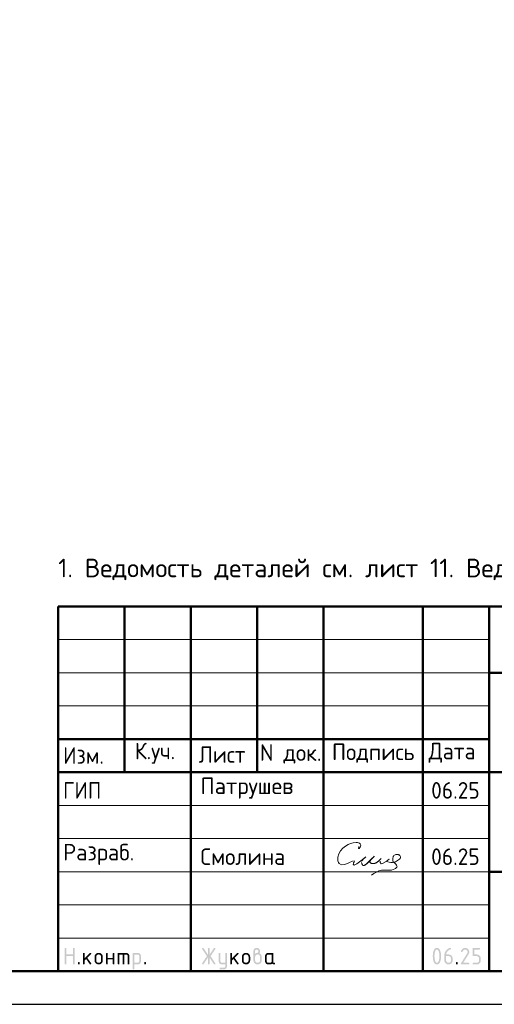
# Model space of a CAD drawing. Header units: millimetres. Extents: x 0 to 50400, y 0 to 35640.
# Tile 2 of 4: x 26904 to 35493, y 0 to 17820. Entities that reach past the tile are written whole.
import ezdxf

# ---------------------------------------------------------------- set-up
doc = ezdxf.new("R2010")
doc.units = ezdxf.units.MM
doc.layers.add('Standard', color=7, linetype='Continuous', lineweight=25)
doc.styles.add('ISOCPEUR', font='txt')

msp = doc.modelspace()

# ---------------------------------------------------------------- hatches: boundary and pattern name
at = {"layer": 'Standard', "linetype": 'Continuous', "lineweight": 25, "transparency": 33554687}
for points in [[(27719, 737), (27719, 1007), (27719, 1008), (27719, 1010), (27719, 1012), (27720, 1013), (27720, 1015), (27721, 1016), (27722, 1017), (27723, 1018), (27724, 1019), (27725, 1019), (27726, 1020), (27727, 1021), (27729, 1021), (27730, 1021), (27732, 1022), (27734, 1022), (27736, 1022), (27737, 1021), (27739, 1021), (27741, 1021), (27742, 1020), (27743, 1019), (27744, 1019), (27745, 1018), (27746, 1017), (27747, 1016), (27748, 1015), (27748, 1013), (27748, 1012), (27749, 1010), (27749, 1008), (27749, 1007), (27749, 902), (27869, 902), (27869, 1007), (27869, 1008), (27869, 1010), (27869, 1012), (27870, 1013), (27870, 1015), (27871, 1016), (27871, 1017), (27872, 1018), (27873, 1019), (27874, 1019), (27876, 1020), (27877, 1021), (27878, 1021), (27880, 1021), (27882, 1022), (27884, 1022), (27886, 1022), (27887, 1021), (27889, 1021), (27890, 1021), (27892, 1020), (27893, 1019), (27894, 1019), (27895, 1018), (27896, 1017), (27897, 1016), (27897, 1015), (27898, 1013), (27898, 1012), (27898, 1010), (27899, 1008), (27899, 1007), (27899, 737), (27899, 735), (27898, 733), (27898, 731), (27898, 730), (27897, 729), (27897, 727), (27896, 726), (27895, 725), (27894, 724), (27893, 724), (27892, 723), (27890, 722), (27889, 722), (27887, 722), (27886, 722), (27884, 722), (27882, 722), (27880, 722), (27878, 722), (27877, 722), (27876, 723), (27874, 724), (27873, 724), (27872, 725), (27871, 726), (27871, 727), (27870, 729), (27870, 730), (27869, 731), (27869, 733), (27869, 735), (27869, 737), (27869, 872), (27749, 872), (27749, 737), (27749, 735), (27749, 733), (27748, 731), (27748, 730), (27748, 729), (27747, 727), (27746, 726), (27745, 725), (27744, 724), (27743, 724), (27742, 723), (27741, 722), (27739, 722), (27737, 722), (27736, 722), (27734, 722), (27732, 722), (27730, 722), (27729, 722), (27727, 722), (27726, 723), (27725, 724), (27724, 724), (27723, 725), (27722, 726), (27721, 727), (27720, 729), (27720, 730), (27719, 731), (27719, 733), (27719, 735)], [(28079, 833), (28173, 927), (28174, 928), (28175, 929), (28177, 930), (28178, 930), (28179, 931), (28181, 931), (28182, 931), (28184, 931), (28186, 931), (28187, 931), (28189, 931), (28190, 930), (28192, 930), (28193, 929), (28194, 929), (28195, 928), (28196, 927), (28197, 926), (28197, 924), (28198, 923), (28198, 922), (28198, 920), (28199, 918), (28199, 916), (28199, 915), (28198, 914), (28198, 912), (28198, 911), (28197, 910), (28196, 908), (28195, 907), (28194, 906), (28128, 840), (28196, 745), (28197, 743), (28198, 741), (28199, 739), (28199, 736), (28199, 734), (28198, 733), (28198, 731), (28198, 730), (28197, 728), (28197, 727), (28196, 726), (28195, 725), (28194, 724), (28193, 724), (28192, 723), (28190, 722), (28189, 722), (28187, 722), (28186, 722), (28184, 722), (28182, 722), (28180, 722), (28178, 722), (28177, 723), (28175, 724), (28174, 725), (28172, 726), (28171, 728), (28107, 819), (28079, 791), (28079, 737), (28079, 735), (28078, 733), (28078, 731), (28078, 730), (28077, 729), (28077, 727), (28076, 726), (28075, 725), (28074, 724), (28073, 724), (28072, 723), (28070, 722), (28069, 722), (28067, 722), (28066, 722), (28064, 722), (28062, 722), (28060, 722), (28059, 722), (28057, 722), (28056, 723), (28055, 724), (28053, 724), (28052, 725), (28051, 726), (28051, 727), (28050, 729), (28050, 730), (28049, 731), (28049, 733), (28049, 735), (28049, 737), (28049, 916), (28049, 918), (28049, 920), (28049, 922), (28050, 923), (28050, 924), (28051, 926), (28051, 927), (28052, 928), (28053, 929), (28055, 929), (28056, 930), (28057, 930), (28059, 931), (28060, 931), (28062, 931), (28064, 931), (28066, 931), (28067, 931), (28069, 931), (28070, 930), (28072, 930), (28073, 929), (28074, 929), (28075, 928), (28076, 927), (28077, 926), (28077, 924), (28078, 923), (28078, 922), (28078, 920), (28079, 918), (28079, 916)], [(28498, 811), (28498, 737), (28498, 735), (28498, 733), (28498, 731), (28497, 730), (28497, 729), (28496, 727), (28496, 726), (28495, 725), (28494, 724), (28493, 724), (28491, 723), (28490, 722), (28489, 722), (28487, 722), (28485, 722), (28483, 722), (28481, 722), (28480, 722), (28478, 722), (28477, 722), (28475, 723), (28474, 724), (28473, 724), (28472, 725), (28471, 726), (28470, 727), (28470, 729), (28469, 730), (28469, 731), (28469, 733), (28468, 735), (28468, 737), (28468, 916), (28468, 918), (28469, 920), (28469, 922), (28469, 923), (28470, 924), (28470, 926), (28471, 927), (28472, 928), (28473, 929), (28474, 929), (28475, 930), (28477, 930), (28478, 931), (28480, 931), (28481, 931), (28483, 931), (28485, 931), (28487, 931), (28489, 931), (28490, 930), (28491, 930), (28493, 929), (28494, 929), (28495, 928), (28496, 927), (28496, 926), (28497, 924), (28497, 923), (28498, 922), (28498, 920), (28498, 918), (28498, 916), (28498, 841), (28588, 841), (28588, 916), (28588, 918), (28588, 920), (28588, 922), (28589, 923), (28589, 924), (28590, 926), (28591, 927), (28592, 928), (28593, 929), (28594, 929), (28595, 930), (28596, 930), (28598, 931), (28600, 931), (28601, 931), (28603, 931), (28605, 931), (28607, 931), (28608, 931), (28610, 930), (28611, 930), (28612, 929), (28613, 929), (28614, 928), (28615, 927), (28616, 926), (28617, 924), (28617, 923), (28618, 922), (28618, 920), (28618, 918), (28618, 916), (28618, 737), (28618, 735), (28618, 733), (28618, 731), (28617, 730), (28617, 729), (28616, 727), (28615, 726), (28614, 725), (28613, 724), (28612, 724), (28611, 723), (28610, 722), (28608, 722), (28607, 722), (28605, 722), (28603, 722), (28601, 722), (28600, 722), (28598, 722), (28596, 722), (28595, 723), (28594, 724), (28593, 724), (28592, 725), (28591, 726), (28590, 727), (28589, 729), (28589, 730), (28588, 731), (28588, 733), (28588, 735), (28588, 737), (28588, 811)], [(28693, 931), (28828, 931), (28831, 931), (28834, 931), (28837, 931), (28840, 930), (28843, 930), (28846, 929), (28849, 928), (28851, 927), (28854, 926), (28856, 925), (28859, 923), (28861, 922), (28864, 920), (28866, 918), (28868, 916), (28871, 914), (28873, 912), (28875, 909), (28877, 907), (28878, 905), (28880, 902), (28881, 900), (28883, 897), (28884, 895), (28885, 892), (28886, 889), (28886, 886), (28887, 883), (28887, 881), (28888, 878), (28888, 875), (28888, 871), (28888, 737), (28888, 735), (28888, 733), (28888, 731), (28887, 730), (28887, 729), (28886, 727), (28885, 726), (28884, 725), (28883, 724), (28882, 724), (28881, 723), (28880, 722), (28878, 722), (28877, 722), (28875, 722), (28873, 722), (28871, 722), (28869, 722), (28868, 722), (28866, 722), (28865, 723), (28864, 724), (28863, 724), (28862, 725), (28861, 726), (28860, 727), (28859, 729), (28859, 730), (28858, 731), (28858, 733), (28858, 735), (28858, 737), (28858, 871), (28858, 875), (28857, 877), (28857, 880), (28856, 883), (28855, 886), (28853, 888), (28851, 891), (28849, 893), (28847, 895), (28845, 896), (28842, 898), (28840, 899), (28837, 900), (28834, 901), (28831, 901), (28828, 901), (28798, 901), (28798, 737), (28798, 735), (28798, 733), (28798, 731), (28797, 730), (28797, 729), (28796, 727), (28795, 726), (28794, 725), (28793, 724), (28792, 724), (28791, 723), (28790, 722), (28788, 722), (28787, 722), (28785, 722), (28783, 722), (28781, 722), (28780, 722), (28778, 722), (28777, 722), (28775, 723), (28774, 724), (28773, 724), (28772, 725), (28771, 726), (28770, 727), (28769, 729), (28769, 730), (28769, 731), (28768, 733), (28768, 735), (28768, 737), (28768, 901), (28708, 901), (28708, 737), (28708, 735), (28708, 733), (28708, 731), (28707, 730), (28707, 729), (28706, 727), (28705, 726), (28704, 725), (28704, 724), (28702, 724), (28701, 723), (28700, 722), (28698, 722), (28697, 722), (28695, 722), (28693, 722), (28691, 722), (28690, 722), (28688, 722), (28687, 722), (28685, 723), (28684, 724), (28683, 724), (28682, 725), (28681, 726), (28680, 727), (28680, 729), (28679, 730), (28679, 731), (28678, 733), (28678, 735), (28678, 737), (28678, 916), (28678, 918), (28678, 920), (28679, 922), (28679, 923), (28680, 924), (28680, 926), (28681, 927), (28682, 928), (28683, 929), (28684, 929), (28685, 930), (28687, 930), (28688, 931), (28690, 931), (28691, 931)], [(30310, 844), (30233, 728), (30232, 726), (30230, 725), (30229, 724), (30227, 723), (30226, 722), (30224, 722), (30222, 722), (30220, 722), (30218, 722), (30217, 722), (30215, 722), (30214, 723), (30212, 723), (30211, 724), (30210, 724), (30209, 725), (30208, 726), (30207, 728), (30207, 729), (30206, 730), (30206, 732), (30206, 734), (30205, 735), (30205, 737), (30205, 739), (30206, 741), (30207, 743), (30208, 745), (30292, 871), (30208, 998), (30207, 1000), (30206, 1002), (30205, 1004), (30205, 1006), (30205, 1008), (30206, 1010), (30206, 1011), (30206, 1013), (30207, 1014), (30207, 1015), (30208, 1017), (30209, 1018), (30210, 1019), (30211, 1019), (30212, 1020), (30214, 1021), (30215, 1021), (30217, 1021), (30218, 1022), (30220, 1022), (30222, 1022), (30224, 1021), (30226, 1021), (30227, 1020), (30229, 1019), (30230, 1018), (30232, 1016), (30233, 1015), (30310, 899), (30310, 1007), (30310, 1008), (30310, 1010), (30311, 1012), (30311, 1013), (30312, 1015), (30312, 1016), (30313, 1017), (30314, 1018), (30315, 1019), (30316, 1019), (30317, 1020), (30319, 1021), (30320, 1021), (30322, 1021), (30323, 1022), (30325, 1022), (30327, 1022), (30329, 1021), (30330, 1021), (30332, 1021), (30333, 1020), (30334, 1019), (30336, 1019), (30337, 1018), (30337, 1017), (30338, 1016), (30339, 1015), (30339, 1013), (30340, 1012), (30340, 1010), (30340, 1008), (30340, 1007), (30340, 899), (30418, 1015), (30419, 1016), (30420, 1018), (30422, 1019), (30423, 1020), (30425, 1021), (30427, 1021), (30428, 1022), (30430, 1022), (30432, 1022), (30433, 1021), (30435, 1021), (30436, 1020), (30437, 1020), (30439, 1019), (30440, 1018), (30441, 1017), (30442, 1016), (30443, 1015), (30444, 1013), (30444, 1012), (30445, 1011), (30445, 1009), (30445, 1008), (30445, 1006), (30445, 1004), (30445, 1002), (30444, 1000), (30443, 998), (30358, 871), (30443, 745), (30444, 743), (30445, 741), (30445, 739), (30445, 737), (30445, 735), (30445, 734), (30445, 732), (30444, 731), (30444, 730), (30443, 728), (30442, 727), (30441, 726), (30440, 725), (30439, 724), (30438, 723), (30436, 723), (30435, 722), (30434, 722), (30432, 722), (30431, 722), (30429, 722), (30427, 722), (30425, 722), (30423, 723), (30422, 724), (30420, 725), (30419, 726), (30418, 728), (30340, 844), (30340, 737), (30340, 735), (30340, 733), (30340, 731), (30339, 730), (30339, 729), (30338, 727), (30337, 726), (30337, 725), (30336, 724), (30334, 724), (30333, 723), (30332, 722), (30330, 722), (30329, 722), (30327, 722), (30325, 722), (30323, 722), (30322, 722), (30320, 722), (30319, 722), (30317, 723), (30316, 724), (30315, 724), (30314, 725), (30313, 726), (30312, 727), (30312, 729), (30311, 730), (30311, 731), (30310, 733), (30310, 735), (30310, 737)], [(30625, 691), (30625, 722), (30565, 722), (30562, 722), (30559, 722), (30556, 722), (30553, 723), (30550, 723), (30547, 724), (30545, 725), (30542, 726), (30539, 727), (30537, 728), (30534, 730), (30532, 731), (30529, 733), (30527, 735), (30525, 737), (30523, 739), (30521, 741), (30519, 744), (30517, 746), (30515, 748), (30513, 751), (30512, 753), (30511, 756), (30510, 758), (30509, 761), (30508, 764), (30507, 767), (30506, 769), (30506, 772), (30506, 775), (30505, 778), (30505, 781), (30505, 916), (30505, 918), (30506, 920), (30506, 922), (30506, 923), (30507, 924), (30507, 926), (30508, 927), (30509, 928), (30510, 929), (30511, 929), (30512, 930), (30514, 930), (30515, 931), (30517, 931), (30518, 931), (30520, 931), (30522, 931), (30524, 931), (30526, 931), (30527, 930), (30528, 930), (30530, 929), (30531, 929), (30532, 928), (30533, 927), (30533, 926), (30534, 924), (30534, 923), (30535, 922), (30535, 920), (30535, 918), (30535, 916), (30535, 782), (30535, 779), (30536, 776), (30536, 773), (30538, 770), (30539, 768), (30540, 765), (30542, 763), (30544, 760), (30546, 758), (30549, 757), (30551, 755), (30554, 754), (30557, 753), (30559, 752), (30562, 752), (30565, 752), (30625, 752), (30625, 916), (30625, 918), (30625, 920), (30625, 922), (30626, 923), (30626, 924), (30627, 926), (30628, 927), (30629, 928), (30630, 929), (30631, 929), (30632, 930), (30633, 930), (30635, 931), (30636, 931), (30638, 931), (30640, 931), (30642, 931), (30644, 931), (30645, 931), (30647, 930), (30648, 930), (30649, 929), (30650, 929), (30651, 928), (30652, 927), (30653, 926), (30654, 924), (30654, 923), (30655, 922), (30655, 920), (30655, 918), (30655, 916), (30655, 692), (30655, 688), (30655, 685), (30655, 682), (30654, 680), (30653, 677), (30653, 674), (30652, 671), (30651, 669), (30650, 666), (30648, 663), (30647, 661), (30645, 658), (30644, 656), (30642, 654), (30640, 651), (30638, 649), (30636, 647), (30634, 645), (30631, 643), (30629, 641), (30627, 640), (30624, 638), (30621, 637), (30619, 636), (30616, 635), (30613, 634), (30611, 633), (30608, 633), (30605, 632), (30602, 632), (30599, 632), (30596, 632), (30535, 632), (30534, 632), (30532, 632), (30530, 632), (30529, 633), (30527, 633), (30526, 634), (30525, 634), (30524, 635), (30523, 636), (30522, 638), (30522, 639), (30521, 640), (30521, 642), (30521, 643), (30520, 645), (30520, 647), (30520, 648), (30521, 650), (30521, 651), (30522, 652), (30522, 654), (30523, 655), (30524, 656), (30525, 657), (30526, 658), (30527, 659), (30529, 660), (30530, 661), (30531, 661), (30533, 661), (30534, 662), (30535, 662), (30595, 662), (30598, 662), (30601, 662), (30604, 663), (30607, 664), (30609, 665), (30612, 666), (30614, 668), (30616, 670), (30619, 672), (30620, 675), (30622, 677), (30623, 680), (30624, 682), (30624, 685), (30625, 688)], [(30745, 833), (30840, 927), (30841, 928), (30842, 929), (30843, 930), (30844, 930), (30846, 931), (30847, 931), (30849, 931), (30850, 931), (30852, 931), (30854, 931), (30855, 931), (30857, 930), (30858, 930), (30859, 929), (30860, 929), (30861, 928), (30862, 927), (30863, 926), (30864, 924), (30864, 923), (30865, 922), (30865, 920), (30865, 918), (30865, 916), (30865, 915), (30865, 914), (30865, 912), (30864, 911), (30863, 910), (30863, 908), (30862, 907), (30861, 906), (30795, 840), (30862, 745), (30864, 743), (30864, 741), (30865, 739), (30865, 736), (30865, 734), (30865, 733), (30865, 731), (30864, 730), (30864, 728), (30863, 727), (30862, 726), (30861, 725), (30860, 724), (30859, 724), (30858, 723), (30857, 722), (30855, 722), (30854, 722), (30852, 722), (30850, 722), (30848, 722), (30846, 722), (30845, 722), (30843, 723), (30842, 724), (30840, 725), (30839, 726), (30838, 728), (30773, 819), (30745, 791), (30745, 737), (30745, 735), (30745, 733), (30745, 731), (30744, 730), (30744, 729), (30743, 727), (30742, 726), (30741, 725), (30741, 724), (30739, 724), (30738, 723), (30737, 722), (30735, 722), (30734, 722), (30732, 722), (30730, 722), (30728, 722), (30727, 722), (30725, 722), (30724, 722), (30722, 723), (30721, 724), (30720, 724), (30719, 725), (30718, 726), (30717, 727), (30717, 729), (30716, 730), (30716, 731), (30715, 733), (30715, 735), (30715, 737), (30715, 916), (30715, 918), (30715, 920), (30716, 922), (30716, 923), (30717, 924), (30717, 926), (30718, 927), (30719, 928), (30720, 929), (30721, 929), (30722, 930), (30724, 930), (30725, 931), (30727, 931), (30728, 931), (30730, 931), (30732, 931), (30734, 931), (30735, 931), (30737, 930), (30738, 930), (30739, 929), (30741, 929), (30741, 928), (30742, 927), (30743, 926), (30744, 924), (30744, 923), (30745, 922), (30745, 920), (30745, 918), (30745, 916)], [(34965, 1022), (34968, 1022), (34972, 1021), (34976, 1021), (34980, 1020), (34983, 1019), (34987, 1018), (34990, 1017), (34993, 1016), (34997, 1015), (35000, 1013), (35003, 1011), (35006, 1009), (35009, 1007), (35012, 1005), (35015, 1002), (35018, 1000), (35020, 997), (35023, 994), (35025, 991), (35027, 988), (35029, 985), (35031, 982), (35033, 979), (35034, 975), (35035, 972), (35036, 969), (35038, 965), (35038, 962), (35039, 958), (35039, 954), (35040, 950), (35040, 947), (35040, 941), (35039, 936), (35038, 930), (35036, 925), (35034, 920), (35032, 914), (35029, 909), (35026, 903), (34931, 752), (35025, 752), (35026, 752), (35028, 751), (35030, 751), (35031, 751), (35033, 750), (35034, 749), (35035, 749), (35036, 748), (35037, 747), (35037, 746), (35038, 745), (35039, 743), (35039, 742), (35039, 740), (35040, 738), (35040, 737), (35040, 735), (35039, 733), (35039, 731), (35039, 730), (35038, 729), (35037, 727), (35037, 726), (35036, 725), (35035, 724), (35034, 724), (35033, 723), (35031, 722), (35030, 722), (35028, 722), (35026, 722), (35025, 722), (34905, 722), (34903, 722), (34901, 722), (34899, 722), (34898, 722), (34897, 723), (34895, 724), (34894, 724), (34893, 725), (34892, 726), (34892, 727), (34891, 729), (34891, 730), (34890, 731), (34890, 733), (34890, 735), (34890, 737), (34890, 739), (34890, 741), (34891, 743), (34892, 745), (35002, 922), (35004, 925), (35005, 928), (35007, 931), (35008, 934), (35009, 937), (35009, 940), (35010, 943), (35010, 946), (35010, 951), (35009, 955), (35008, 960), (35006, 964), (35005, 968), (35002, 971), (35000, 975), (34996, 978), (34993, 982), (34989, 984), (34986, 987), (34982, 988), (34978, 990), (34974, 991), (34969, 991), (34965, 991), (34961, 991), (34958, 991), (34955, 990), (34952, 989), (34949, 988), (34946, 986), (34943, 984), (34940, 982), (34937, 980), (34934, 977), (34931, 974), (34929, 970), (34926, 967), (34923, 963), (34920, 958), (34918, 954), (34917, 952), (34915, 951), (34914, 949), (34912, 948), (34911, 947), (34909, 947), (34907, 947), (34905, 947), (34903, 947), (34901, 947), (34899, 947), (34898, 947), (34897, 948), (34895, 949), (34894, 949), (34893, 950), (34892, 951), (34892, 952), (34891, 954), (34891, 955), (34890, 956), (34890, 958), (34890, 960), (34890, 961), (34890, 963), (34890, 965), (34890, 966), (34891, 968), (34894, 974), (34898, 980), (34902, 986), (34906, 991), (34910, 996), (34914, 1000), (34919, 1005), (34923, 1008), (34928, 1011), (34933, 1014), (34938, 1016), (34943, 1018), (34948, 1020), (34953, 1021), (34959, 1022)], [(35100, 887), (35100, 1007), (35100, 1008), (35100, 1010), (35100, 1012), (35100, 1013), (35101, 1015), (35102, 1016), (35102, 1017), (35103, 1018), (35104, 1019), (35105, 1019), (35107, 1020), (35108, 1021), (35109, 1021), (35111, 1021), (35113, 1022), (35114, 1022), (35219, 1022), (35221, 1022), (35223, 1021), (35224, 1021), (35226, 1021), (35227, 1020), (35228, 1019), (35229, 1019), (35230, 1018), (35231, 1017), (35232, 1016), (35233, 1014), (35233, 1013), (35234, 1012), (35234, 1010), (35234, 1008), (35234, 1007), (35234, 1005), (35234, 1003), (35234, 1001), (35233, 1000), (35233, 999), (35232, 997), (35231, 996), (35230, 995), (35229, 994), (35228, 994), (35227, 993), (35226, 992), (35224, 992), (35223, 992), (35221, 991), (35219, 991), (35130, 991), (35130, 902), (35174, 902), (35178, 902), (35182, 901), (35186, 901), (35189, 900), (35193, 900), (35196, 899), (35200, 897), (35203, 896), (35207, 895), (35210, 893), (35213, 891), (35216, 889), (35219, 887), (35222, 885), (35225, 882), (35227, 880), (35230, 877), (35232, 874), (35235, 871), (35237, 868), (35239, 865), (35241, 862), (35242, 859), (35244, 855), (35245, 852), (35246, 849), (35247, 845), (35248, 841), (35249, 838), (35249, 834), (35249, 830), (35249, 827), (35249, 797), (35249, 793), (35249, 789), (35249, 785), (35248, 782), (35247, 778), (35246, 775), (35245, 771), (35244, 768), (35242, 764), (35241, 761), (35239, 758), (35237, 755), (35235, 752), (35232, 749), (35230, 746), (35227, 743), (35224, 741), (35222, 738), (35219, 736), (35216, 734), (35213, 732), (35209, 730), (35206, 728), (35203, 727), (35200, 726), (35196, 725), (35193, 724), (35189, 723), (35186, 722), (35182, 722), (35178, 722), (35174, 722), (35114, 722), (35113, 722), (35111, 722), (35109, 722), (35108, 722), (35107, 723), (35105, 724), (35104, 724), (35103, 725), (35102, 726), (35102, 727), (35101, 729), (35100, 730), (35100, 731), (35100, 733), (35100, 735), (35100, 737), (35100, 738), (35100, 740), (35100, 742), (35100, 743), (35101, 745), (35102, 746), (35102, 747), (35103, 748), (35104, 749), (35105, 749), (35107, 750), (35108, 751), (35109, 751), (35111, 751), (35113, 752), (35114, 752), (35174, 752), (35179, 752), (35183, 752), (35188, 753), (35192, 755), (35196, 756), (35199, 759), (35203, 761), (35206, 765), (35209, 768), (35212, 772), (35214, 775), (35216, 779), (35218, 783), (35218, 788), (35219, 792), (35219, 797), (35219, 827), (35219, 831), (35218, 836), (35218, 840), (35216, 844), (35214, 848), (35212, 851), (35209, 855), (35206, 858), (35203, 862), (35199, 864), (35195, 867), (35192, 868), (35188, 870), (35183, 871), (35179, 872), (35174, 872), (35114, 872), (35113, 872), (35111, 872), (35109, 872), (35108, 872), (35107, 873), (35105, 874), (35104, 874), (35103, 875), (35102, 876), (35102, 877), (35101, 879), (35100, 880), (35100, 881), (35100, 883), (35100, 885)], [(27959, 752), (27959, 753), (27959, 755), (27959, 757), (27960, 758), (27960, 760), (27961, 761), (27962, 762), (27963, 763), (27963, 764), (27965, 765), (27966, 765), (27967, 766), (27969, 766), (27970, 766), (27972, 767), (27974, 767), (27976, 767), (27977, 766), (27979, 766), (27980, 766), (27982, 765), (27983, 765), (27984, 764), (27985, 763), (27986, 762), (27987, 761), (27987, 760), (27988, 758), (27988, 757), (27989, 755), (27989, 753), (27989, 752), (27989, 737), (27989, 735), (27989, 733), (27988, 731), (27988, 730), (27987, 729), (27987, 727), (27986, 726), (27985, 725), (27984, 724), (27983, 724), (27982, 723), (27980, 722), (27979, 722), (27977, 722), (27976, 722), (27974, 722), (27972, 722), (27970, 722), (27969, 722), (27967, 722), (27966, 723), (27965, 724), (27963, 724), (27963, 725), (27962, 726), (27961, 727), (27960, 729), (27960, 730), (27959, 731), (27959, 733), (27959, 735), (27959, 737)], [(29158, 752), (29158, 753), (29158, 755), (29158, 757), (29159, 758), (29159, 760), (29160, 761), (29161, 762), (29162, 763), (29163, 764), (29164, 765), (29165, 765), (29166, 766), (29168, 766), (29169, 766), (29171, 767), (29173, 767), (29175, 767), (29177, 766), (29178, 766), (29180, 766), (29181, 765), (29182, 765), (29183, 764), (29184, 763), (29185, 762), (29186, 761), (29187, 760), (29187, 758), (29188, 757), (29188, 755), (29188, 753), (29188, 752), (29188, 737), (29188, 735), (29188, 733), (29188, 731), (29187, 730), (29187, 729), (29186, 727), (29185, 726), (29184, 725), (29183, 724), (29182, 724), (29181, 723), (29180, 722), (29178, 722), (29177, 722), (29175, 722), (29173, 722), (29171, 722), (29169, 722), (29168, 722), (29166, 722), (29165, 723), (29164, 724), (29163, 724), (29162, 725), (29161, 726), (29160, 727), (29159, 729), (29159, 730), (29158, 731), (29158, 733), (29158, 735), (29158, 737)], [(34800, 752), (34800, 753), (34800, 755), (34800, 757), (34801, 758), (34801, 760), (34802, 761), (34803, 762), (34804, 763), (34804, 764), (34806, 765), (34807, 765), (34808, 766), (34810, 766), (34811, 766), (34813, 767), (34815, 767), (34817, 767), (34818, 766), (34820, 766), (34821, 766), (34823, 765), (34824, 765), (34825, 764), (34826, 763), (34827, 762), (34828, 761), (34828, 760), (34829, 758), (34829, 757), (34830, 755), (34830, 753), (34830, 752), (34830, 737), (34830, 735), (34830, 733), (34829, 731), (34829, 730), (34828, 729), (34828, 727), (34827, 726), (34826, 725), (34825, 724), (34824, 724), (34823, 723), (34821, 722), (34820, 722), (34818, 722), (34817, 722), (34815, 722), (34813, 722), (34811, 722), (34810, 722), (34808, 722), (34807, 723), (34806, 724), (34804, 724), (34804, 725), (34803, 726), (34802, 727), (34801, 729), (34801, 730), (34800, 731), (34800, 733), (34800, 735), (34800, 737)]]:
    msp.add_hatch(color=7, dxfattribs=at).paths.add_polyline_path(points, flags=16)
h = msp.add_hatch(color=7, dxfattribs=at)
h.paths.add_polyline_path([(28259, 796), (28259, 856), (28259, 860), (28259, 864), (28259, 868), (28260, 871), (28261, 875), (28262, 878), (28263, 882), (28264, 885), (28265, 889), (28267, 892), (28269, 895), (28271, 898), (28273, 901), (28275, 904), (28278, 907), (28280, 909), (28283, 912), (28286, 915), (28289, 917), (28292, 919), (28295, 921), (28298, 923), (28301, 925), (28305, 926), (28308, 927), (28311, 928), (28315, 929), (28318, 930), (28322, 931), (28326, 931), (28329, 931), (28333, 931), (28337, 931), (28341, 931), (28345, 931), (28349, 930), (28352, 929), (28356, 928), (28359, 927), (28362, 926), (28366, 925), (28369, 923), (28372, 921), (28375, 919), (28378, 917), (28381, 915), (28384, 912), (28387, 910), (28389, 907), (28392, 904), (28394, 901), (28396, 898), (28398, 895), (28400, 892), (28401, 889), (28403, 886), (28404, 882), (28405, 879), (28406, 875), (28407, 872), (28408, 868), (28408, 864), (28408, 860), (28408, 856), (28408, 796), (28408, 793), (28408, 789), (28408, 785), (28407, 781), (28406, 778), (28405, 774), (28404, 771), (28403, 768), (28401, 764), (28400, 761), (28398, 758), (28396, 755), (28394, 752), (28391, 749), (28389, 746), (28386, 743), (28384, 741), (28381, 738), (28378, 736), (28375, 734), (28372, 732), (28369, 730), (28365, 728), (28362, 727), (28359, 726), (28355, 725), (28352, 724), (28348, 723), (28345, 722), (28341, 722), (28337, 722), (28333, 722), (28329, 722), (28326, 722), (28322, 722), (28318, 723), (28315, 724), (28311, 725), (28308, 726), (28305, 727), (28301, 728), (28298, 730), (28295, 732), (28292, 734), (28289, 736), (28286, 738), (28283, 741), (28280, 743), (28278, 746), (28275, 749), (28273, 752), (28271, 755), (28269, 758), (28267, 761), (28265, 764), (28264, 768), (28263, 771), (28262, 774), (28261, 778), (28260, 781), (28259, 785), (28259, 789), (28259, 793)], flags=16)
h.paths.add_polyline_path([(28378, 797), (28378, 857), (28378, 861), (28377, 866), (28377, 870), (28375, 874), (28373, 878), (28371, 881), (28368, 885), (28365, 888), (28362, 892), (28358, 894), (28355, 897), (28351, 898), (28347, 900), (28342, 901), (28338, 902), (28333, 902), (28329, 902), (28324, 901), (28320, 900), (28316, 898), (28312, 897), (28309, 894), (28305, 892), (28302, 888), (28298, 885), (28296, 881), (28293, 878), (28292, 874), (28290, 870), (28289, 866), (28289, 861), (28289, 857), (28289, 797), (28289, 792), (28289, 788), (28290, 783), (28292, 779), (28293, 775), (28296, 772), (28298, 768), (28302, 765), (28305, 761), (28308, 759), (28312, 756), (28316, 755), (28320, 753), (28324, 752), (28329, 752), (28333, 752), (28338, 752), (28342, 752), (28347, 753), (28351, 755), (28355, 757), (28358, 759), (28362, 761), (28365, 765), (28368, 768), (28371, 772), (28373, 775), (28375, 779), (28377, 783), (28377, 788), (28378, 792)])
h = msp.add_hatch(color=7, dxfattribs=at)
h.paths.add_polyline_path([(28948, 916), (28948, 918), (28948, 920), (28949, 922), (28949, 923), (28950, 924), (28950, 926), (28951, 927), (28952, 928), (28953, 929), (28954, 929), (28955, 930), (28957, 930), (28958, 931), (28960, 931), (28961, 931), (28963, 931), (29038, 931), (29041, 931), (29044, 931), (29047, 931), (29050, 930), (29053, 930), (29056, 929), (29059, 928), (29061, 927), (29064, 926), (29066, 925), (29069, 923), (29071, 922), (29074, 920), (29076, 918), (29078, 916), (29080, 914), (29083, 912), (29085, 910), (29086, 907), (29088, 905), (29090, 902), (29091, 900), (29092, 897), (29094, 895), (29095, 892), (29095, 889), (29096, 886), (29097, 884), (29097, 881), (29098, 878), (29098, 875), (29098, 871), (29098, 781), (29098, 778), (29098, 775), (29097, 772), (29097, 769), (29096, 767), (29095, 764), (29095, 761), (29094, 758), (29092, 756), (29091, 753), (29090, 751), (29088, 748), (29086, 746), (29085, 744), (29083, 741), (29081, 739), (29078, 737), (29076, 735), (29074, 733), (29071, 731), (29069, 730), (29066, 728), (29064, 727), (29061, 726), (29059, 725), (29056, 724), (29053, 723), (29050, 723), (29047, 722), (29044, 722), (29041, 722), (29038, 722), (28978, 722), (28978, 647), (28978, 645), (28978, 643), (28978, 641), (28977, 640), (28977, 639), (28976, 638), (28975, 636), (28974, 635), (28973, 634), (28972, 634), (28971, 633), (28970, 633), (28968, 632), (28967, 632), (28965, 632), (28963, 632), (28961, 632), (28960, 632), (28958, 632), (28957, 633), (28955, 633), (28954, 634), (28953, 634), (28952, 635), (28951, 636), (28950, 638), (28950, 639), (28949, 640), (28949, 641), (28948, 643), (28948, 645), (28948, 647)], flags=16)
h.paths.add_polyline_path([(28978, 901), (28978, 752), (29038, 752), (29041, 752), (29044, 752), (29047, 753), (29049, 754), (29052, 755), (29054, 757), (29057, 758), (29059, 760), (29061, 763), (29063, 765), (29065, 767), (29066, 770), (29067, 773), (29067, 776), (29068, 778), (29068, 782), (29068, 871), (29068, 875), (29067, 877), (29067, 880), (29066, 883), (29065, 886), (29063, 888), (29061, 891), (29059, 893), (29057, 895), (29055, 896), (29052, 898), (29050, 899), (29047, 900), (29044, 901), (29041, 901), (29038, 901)])
h = msp.add_hatch(color=7, dxfattribs=at)
h.paths.add_polyline_path([(30925, 796), (30925, 856), (30925, 860), (30925, 864), (30926, 868), (30926, 871), (30927, 875), (30928, 878), (30929, 882), (30930, 885), (30932, 889), (30934, 892), (30935, 895), (30937, 898), (30939, 901), (30942, 904), (30944, 907), (30947, 909), (30950, 912), (30952, 915), (30955, 917), (30958, 919), (30961, 921), (30965, 923), (30968, 925), (30971, 926), (30974, 927), (30978, 928), (30981, 929), (30985, 930), (30988, 931), (30992, 931), (30996, 931), (31000, 931), (31004, 931), (31008, 931), (31011, 931), (31015, 930), (31019, 929), (31022, 928), (31026, 927), (31029, 926), (31032, 925), (31035, 923), (31039, 921), (31042, 919), (31045, 917), (31047, 915), (31050, 912), (31053, 910), (31056, 907), (31058, 904), (31060, 901), (31063, 898), (31065, 895), (31066, 892), (31068, 889), (31069, 886), (31071, 882), (31072, 879), (31073, 875), (31073, 872), (31074, 868), (31074, 864), (31075, 860), (31075, 856), (31075, 796), (31075, 793), (31074, 789), (31074, 785), (31073, 781), (31073, 778), (31072, 774), (31071, 771), (31069, 768), (31068, 764), (31066, 761), (31064, 758), (31062, 755), (31060, 752), (31058, 749), (31056, 746), (31053, 743), (31050, 741), (31047, 738), (31044, 736), (31041, 734), (31038, 732), (31035, 730), (31032, 728), (31029, 727), (31025, 726), (31022, 725), (31018, 724), (31015, 723), (31011, 722), (31007, 722), (31004, 722), (31000, 722), (30996, 722), (30992, 722), (30988, 722), (30985, 723), (30981, 724), (30978, 725), (30974, 726), (30971, 727), (30968, 728), (30965, 730), (30961, 732), (30958, 734), (30955, 736), (30952, 738), (30950, 741), (30947, 743), (30944, 746), (30942, 749), (30939, 752), (30937, 755), (30935, 758), (30934, 761), (30932, 764), (30930, 768), (30929, 771), (30928, 774), (30927, 778), (30926, 781), (30926, 785), (30925, 789), (30925, 793)], flags=16)
h.paths.add_polyline_path([(31045, 797), (31045, 857), (31045, 861), (31044, 866), (31043, 870), (31041, 874), (31040, 878), (31037, 881), (31035, 885), (31032, 888), (31028, 892), (31025, 894), (31021, 897), (31017, 898), (31013, 900), (31009, 901), (31004, 902), (31000, 902), (30995, 902), (30991, 901), (30987, 900), (30983, 898), (30979, 897), (30975, 894), (30971, 892), (30968, 888), (30965, 885), (30962, 881), (30960, 878), (30958, 874), (30957, 870), (30956, 866), (30955, 861), (30955, 857), (30955, 797), (30955, 792), (30956, 788), (30957, 783), (30958, 779), (30960, 775), (30962, 772), (30965, 768), (30968, 765), (30971, 761), (30975, 759), (30979, 756), (30983, 755), (30986, 753), (30991, 752), (30995, 752), (31000, 752), (31004, 752), (31009, 752), (31013, 753), (31017, 755), (31021, 757), (31025, 759), (31028, 761), (31032, 765), (31035, 768), (31037, 772), (31040, 775), (31041, 779), (31043, 783), (31044, 788), (31045, 792)])
h = msp.add_hatch(color=7, dxfattribs=at)
h.paths.add_polyline_path([(31165, 916), (31170, 920), (31174, 923), (31179, 926), (31183, 928), (31188, 930), (31192, 931), (31196, 931), (31200, 931), (31202, 931), (31204, 932), (31207, 933), (31209, 934), (31211, 935), (31213, 937), (31215, 939), (31217, 942), (31219, 944), (31221, 947), (31222, 949), (31223, 952), (31224, 954), (31224, 957), (31225, 959), (31225, 961), (31225, 965), (31224, 968), (31224, 970), (31223, 973), (31222, 976), (31220, 978), (31218, 981), (31216, 983), (31214, 985), (31212, 987), (31209, 988), (31207, 989), (31204, 990), (31201, 991), (31198, 991), (31195, 991), (31192, 991), (31189, 991), (31186, 990), (31183, 989), (31181, 988), (31178, 987), (31176, 985), (31174, 983), (31171, 981), (31170, 978), (31168, 976), (31167, 973), (31166, 970), (31165, 967), (31165, 965), (31165, 961)])
h.paths.add_polyline_path([(31240, 925), (31245, 923), (31249, 920), (31254, 918), (31258, 914), (31262, 911), (31266, 907), (31269, 903), (31272, 898), (31275, 893), (31278, 888), (31280, 883), (31282, 878), (31283, 873), (31284, 868), (31285, 862), (31285, 857), (31285, 797), (31285, 793), (31284, 789), (31284, 785), (31283, 781), (31282, 778), (31281, 774), (31280, 771), (31279, 768), (31278, 764), (31276, 761), (31274, 758), (31272, 755), (31270, 752), (31268, 749), (31265, 746), (31263, 743), (31260, 741), (31257, 738), (31254, 736), (31251, 734), (31248, 732), (31245, 730), (31242, 728), (31238, 727), (31235, 726), (31232, 725), (31228, 724), (31225, 723), (31221, 722), (31217, 722), (31214, 722), (31210, 722), (31206, 722), (31202, 722), (31198, 722), (31195, 723), (31191, 724), (31188, 725), (31184, 726), (31181, 727), (31177, 728), (31174, 730), (31171, 732), (31168, 734), (31165, 736), (31162, 738), (31159, 741), (31157, 743), (31154, 746), (31151, 749), (31149, 752), (31147, 755), (31145, 758), (31143, 761), (31142, 764), (31140, 768), (31139, 771), (31138, 774), (31137, 778), (31136, 782), (31136, 785), (31135, 789), (31135, 793), (31135, 797), (31135, 962), (31135, 965), (31135, 968), (31135, 971), (31136, 974), (31136, 977), (31137, 979), (31138, 982), (31139, 985), (31140, 987), (31142, 990), (31143, 993), (31145, 995), (31146, 997), (31148, 1000), (31150, 1002), (31152, 1004), (31154, 1006), (31157, 1008), (31159, 1010), (31161, 1012), (31164, 1013), (31166, 1015), (31169, 1016), (31172, 1017), (31174, 1018), (31177, 1019), (31180, 1020), (31183, 1020), (31186, 1021), (31189, 1021), (31192, 1022), (31195, 1022), (31198, 1022), (31201, 1021), (31204, 1021), (31207, 1020), (31210, 1020), (31212, 1019), (31215, 1018), (31218, 1017), (31221, 1016), (31223, 1015), (31226, 1013), (31228, 1012), (31230, 1010), (31233, 1008), (31235, 1006), (31237, 1004), (31239, 1002), (31241, 1000), (31243, 997), (31245, 995), (31246, 992), (31248, 990), (31249, 987), (31250, 985), (31251, 982), (31252, 979), (31253, 976), (31253, 974), (31254, 971), (31254, 968), (31254, 965), (31254, 962), (31254, 956), (31254, 951), (31253, 946), (31251, 941), (31249, 937), (31246, 933), (31243, 929)], flags=16)
h.paths.add_polyline_path([(31254, 797), (31254, 857), (31254, 861), (31254, 866), (31253, 870), (31251, 874), (31250, 878), (31247, 881), (31245, 885), (31241, 888), (31238, 892), (31235, 894), (31231, 897), (31227, 898), (31223, 900), (31219, 901), (31214, 902), (31210, 902), (31205, 902), (31201, 901), (31196, 900), (31192, 898), (31188, 897), (31185, 894), (31181, 892), (31178, 888), (31175, 885), (31172, 881), (31170, 878), (31168, 874), (31167, 870), (31166, 866), (31165, 861), (31165, 857), (31165, 797), (31165, 792), (31166, 788), (31167, 783), (31168, 779), (31170, 775), (31172, 772), (31175, 768), (31178, 765), (31181, 761), (31185, 759), (31188, 756), (31192, 755), (31196, 753), (31201, 752), (31205, 752), (31210, 752), (31214, 752), (31219, 752), (31223, 753), (31227, 755), (31231, 757), (31235, 759), (31238, 761), (31241, 765), (31245, 768), (31247, 772), (31250, 775), (31251, 779), (31253, 783), (31254, 788), (31254, 792)])
h = msp.add_hatch(color=7, dxfattribs=at)
h.paths.add_polyline_path([(31464, 901), (31405, 901), (31401, 901), (31399, 901), (31396, 900), (31393, 899), (31390, 898), (31388, 896), (31386, 895), (31383, 893), (31381, 890), (31380, 888), (31378, 886), (31377, 883), (31376, 880), (31375, 877), (31375, 874), (31375, 871), (31375, 782), (31375, 778), (31375, 776), (31376, 773), (31377, 770), (31378, 768), (31380, 765), (31381, 763), (31384, 760), (31386, 758), (31388, 757), (31391, 755), (31393, 754), (31396, 753), (31399, 752), (31402, 752), (31405, 752), (31434, 752), (31438, 752), (31440, 752), (31443, 753), (31446, 754), (31449, 755), (31451, 757), (31453, 758), (31456, 760), (31458, 763), (31459, 765), (31461, 767), (31462, 770), (31463, 773), (31464, 776), (31464, 778), (31464, 782)])
h.paths.add_polyline_path([(31524, 737), (31524, 735), (31524, 733), (31524, 731), (31523, 730), (31523, 729), (31522, 727), (31522, 726), (31521, 725), (31520, 724), (31519, 724), (31517, 723), (31516, 722), (31515, 722), (31513, 722), (31511, 722), (31509, 722), (31504, 722), (31499, 723), (31495, 724), (31490, 726), (31486, 728), (31482, 730), (31478, 733), (31475, 737), (31471, 733), (31466, 730), (31462, 728), (31457, 726), (31452, 724), (31446, 723), (31441, 722), (31434, 722), (31405, 722), (31401, 722), (31398, 722), (31395, 722), (31392, 723), (31390, 723), (31387, 724), (31384, 725), (31381, 726), (31379, 727), (31376, 728), (31374, 730), (31371, 731), (31369, 733), (31366, 735), (31364, 737), (31362, 739), (31360, 741), (31358, 743), (31356, 746), (31354, 748), (31353, 751), (31351, 753), (31350, 756), (31349, 758), (31348, 761), (31347, 764), (31346, 766), (31346, 769), (31345, 772), (31345, 775), (31345, 778), (31345, 781), (31345, 871), (31345, 875), (31345, 878), (31345, 881), (31346, 884), (31346, 886), (31347, 889), (31348, 892), (31349, 895), (31350, 897), (31351, 900), (31353, 902), (31354, 905), (31356, 907), (31358, 910), (31360, 912), (31362, 914), (31364, 916), (31366, 918), (31369, 920), (31371, 922), (31374, 923), (31376, 925), (31379, 926), (31381, 927), (31384, 928), (31387, 929), (31390, 930), (31392, 930), (31395, 931), (31398, 931), (31401, 931), (31405, 931), (31479, 931), (31481, 931), (31483, 931), (31485, 931), (31486, 930), (31487, 930), (31489, 929), (31490, 929), (31491, 928), (31492, 927), (31492, 926), (31493, 924), (31493, 923), (31494, 922), (31494, 920), (31494, 918), (31494, 916), (31494, 767), (31494, 765), (31495, 763), (31495, 761), (31495, 760), (31496, 759), (31496, 757), (31497, 756), (31498, 755), (31499, 754), (31500, 754), (31501, 753), (31503, 752), (31504, 752), (31506, 752), (31508, 752), (31509, 752), (31511, 752), (31513, 751), (31515, 751), (31516, 751), (31517, 750), (31519, 749), (31520, 749), (31521, 748), (31522, 747), (31522, 746), (31523, 744), (31523, 743), (31524, 742), (31524, 740), (31524, 738)], flags=16)
h = msp.add_hatch(color=7, dxfattribs=at)
h.paths.add_polyline_path([(34500, 872), (34500, 881), (34499, 890), (34499, 899), (34498, 908), (34497, 916), (34495, 925), (34494, 934), (34492, 942), (34490, 948), (34489, 953), (34487, 959), (34485, 964), (34483, 968), (34481, 972), (34479, 976), (34477, 979), (34474, 982), (34472, 984), (34469, 987), (34467, 988), (34464, 990), (34461, 991), (34458, 991), (34455, 991), (34452, 991), (34449, 991), (34446, 990), (34443, 988), (34441, 987), (34438, 984), (34436, 982), (34433, 979), (34431, 976), (34429, 972), (34427, 968), (34425, 963), (34423, 959), (34422, 953), (34420, 948), (34418, 942), (34416, 933), (34415, 925), (34413, 916), (34412, 907), (34411, 898), (34411, 890), (34410, 881), (34410, 872), (34410, 862), (34411, 853), (34411, 844), (34412, 835), (34413, 827), (34415, 818), (34416, 810), (34418, 801), (34420, 795), (34421, 790), (34423, 784), (34425, 780), (34427, 775), (34429, 771), (34431, 767), (34433, 764), (34436, 761), (34438, 759), (34441, 756), (34443, 755), (34446, 753), (34449, 752), (34452, 752), (34455, 752), (34458, 752), (34461, 752), (34464, 753), (34467, 755), (34469, 756), (34472, 759), (34474, 761), (34477, 764), (34479, 767), (34481, 771), (34483, 775), (34485, 780), (34487, 784), (34489, 790), (34490, 795), (34492, 801), (34494, 810), (34495, 818), (34497, 827), (34498, 835), (34499, 844), (34499, 853), (34500, 862)])
h.paths.add_polyline_path([(34530, 872), (34530, 865), (34530, 858), (34529, 852), (34529, 846), (34529, 839), (34528, 833), (34527, 827), (34527, 822), (34526, 816), (34525, 810), (34524, 805), (34522, 799), (34521, 794), (34520, 789), (34518, 784), (34517, 779), (34514, 772), (34512, 765), (34509, 759), (34506, 754), (34502, 748), (34499, 744), (34495, 739), (34492, 736), (34488, 732), (34484, 730), (34479, 727), (34475, 725), (34470, 723), (34465, 722), (34460, 722), (34455, 722), (34450, 722), (34445, 722), (34440, 723), (34435, 725), (34431, 727), (34426, 730), (34422, 732), (34418, 736), (34414, 739), (34411, 744), (34408, 748), (34404, 754), (34401, 759), (34398, 765), (34396, 771), (34393, 779), (34392, 783), (34390, 789), (34389, 794), (34388, 799), (34386, 804), (34385, 810), (34384, 816), (34383, 821), (34383, 827), (34382, 833), (34381, 839), (34381, 846), (34381, 852), (34380, 858), (34380, 865), (34380, 872), (34380, 878), (34380, 885), (34381, 891), (34381, 898), (34381, 904), (34382, 910), (34383, 916), (34383, 922), (34384, 928), (34385, 933), (34386, 939), (34388, 944), (34389, 949), (34390, 954), (34392, 960), (34393, 964), (34396, 972), (34398, 978), (34401, 984), (34404, 989), (34408, 995), (34411, 999), (34414, 1004), (34418, 1007), (34422, 1011), (34426, 1014), (34431, 1016), (34435, 1018), (34440, 1020), (34445, 1021), (34450, 1022), (34455, 1022), (34460, 1022), (34465, 1021), (34470, 1020), (34475, 1018), (34479, 1016), (34484, 1013), (34488, 1011), (34492, 1007), (34495, 1004), (34499, 999), (34502, 995), (34506, 989), (34509, 984), (34512, 978), (34514, 971), (34517, 964), (34518, 959), (34520, 954), (34521, 949), (34522, 944), (34524, 938), (34525, 933), (34526, 927), (34527, 922), (34527, 916), (34528, 910), (34529, 904), (34529, 897), (34529, 891), (34530, 885), (34530, 878)], flags=16)
h = msp.add_hatch(color=7, dxfattribs=at)
h.paths.add_polyline_path([(34620, 872), (34620, 797), (34620, 792), (34621, 788), (34622, 783), (34623, 779), (34625, 775), (34627, 772), (34630, 768), (34633, 765), (34636, 761), (34640, 759), (34644, 756), (34647, 755), (34651, 753), (34656, 752), (34660, 752), (34665, 752), (34670, 752), (34674, 752), (34678, 753), (34682, 755), (34686, 757), (34690, 759), (34693, 761), (34697, 765), (34700, 768), (34702, 772), (34705, 775), (34706, 779), (34708, 783), (34709, 788), (34710, 792), (34710, 797), (34710, 827), (34710, 831), (34709, 836), (34708, 840), (34706, 844), (34705, 848), (34702, 852), (34700, 855), (34697, 858), (34693, 862), (34690, 864), (34686, 867), (34682, 868), (34678, 870), (34674, 871), (34669, 872), (34665, 872)])
h.paths.add_polyline_path([(34695, 1022), (34697, 1022), (34698, 1021), (34700, 1021), (34701, 1021), (34703, 1020), (34704, 1019), (34705, 1019), (34706, 1018), (34707, 1017), (34708, 1016), (34708, 1015), (34709, 1013), (34709, 1012), (34709, 1010), (34710, 1008), (34710, 1007), (34710, 1004), (34709, 1002), (34709, 999), (34708, 998), (34707, 996), (34705, 995), (34704, 994), (34702, 994), (34698, 993), (34694, 991), (34690, 990), (34686, 988), (34682, 986), (34678, 984), (34675, 982), (34671, 979), (34667, 977), (34664, 974), (34660, 971), (34657, 968), (34654, 965), (34650, 961), (34647, 958), (34644, 954), (34639, 947), (34635, 941), (34631, 935), (34628, 928), (34626, 922), (34624, 915), (34622, 908), (34621, 902), (34665, 902), (34669, 902), (34673, 901), (34676, 901), (34680, 900), (34684, 900), (34687, 899), (34691, 898), (34694, 896), (34697, 895), (34701, 893), (34704, 891), (34707, 889), (34710, 887), (34713, 885), (34715, 883), (34718, 880), (34721, 877), (34723, 874), (34726, 871), (34728, 868), (34730, 865), (34731, 862), (34733, 859), (34734, 856), (34736, 852), (34737, 849), (34738, 845), (34738, 842), (34739, 838), (34739, 834), (34740, 831), (34740, 827), (34740, 797), (34740, 793), (34739, 789), (34739, 785), (34738, 781), (34738, 778), (34737, 774), (34736, 771), (34734, 768), (34733, 764), (34731, 761), (34729, 758), (34727, 755), (34725, 752), (34723, 749), (34721, 746), (34718, 743), (34715, 741), (34712, 738), (34709, 736), (34706, 734), (34703, 732), (34700, 730), (34697, 728), (34694, 727), (34690, 726), (34687, 725), (34683, 724), (34680, 723), (34676, 722), (34672, 722), (34669, 722), (34665, 722), (34661, 722), (34657, 722), (34653, 722), (34650, 723), (34646, 724), (34643, 725), (34639, 726), (34636, 727), (34633, 728), (34629, 730), (34626, 732), (34623, 734), (34620, 736), (34617, 738), (34614, 741), (34612, 743), (34609, 746), (34607, 749), (34604, 752), (34602, 755), (34600, 758), (34598, 761), (34597, 764), (34595, 767), (34594, 771), (34593, 774), (34592, 778), (34591, 781), (34591, 785), (34590, 788), (34590, 792), (34590, 796), (34590, 887), (34590, 893), (34590, 899), (34591, 905), (34592, 911), (34593, 917), (34595, 923), (34596, 929), (34598, 934), (34601, 940), (34603, 945), (34606, 951), (34609, 956), (34612, 961), (34616, 966), (34620, 971), (34624, 976), (34627, 980), (34630, 983), (34634, 986), (34637, 990), (34641, 993), (34644, 996), (34648, 999), (34651, 1001), (34655, 1004), (34658, 1006), (34662, 1009), (34666, 1011), (34670, 1013), (34673, 1015), (34677, 1017), (34681, 1018), (34683, 1019), (34685, 1020), (34687, 1020), (34689, 1021), (34691, 1021), (34692, 1021), (34693, 1022)], flags=16)

# ---------------------------------------------------------------- linework, layer by layer
at = {"layer": 'Standard', "color": 7, "linetype": 'Continuous', "lineweight": 50, "transparency": 33554687}
for p, q in [((27600, 600), (27600, 7200)), ((27600, 7200), (49800, 7200)), ((28800, 4200), (28800, 7200)), ((30000, 600), (30000, 7200)), ((31200, 4200), (31200, 7200)), ((32400, 600), (32400, 7200)), ((34200, 600), (34200, 7200)), ((35400, 600), (35400, 7200)), ((35400, 6000), (49800, 6000)), ((27600, 4800), (35400, 4800)), ((27600, 4800), (35400, 4800)), ((27600, 4200), (35400, 4200)), ((27600, 4200), (35400, 4200)), ((35400, 4200), (49800, 4200)), ((35400, 2400), (49800, 2400))]:
    msp.add_line(p, q, dxfattribs=at)
at = {"layer": 'Standard', "color": 7, "linetype": 'Continuous', "lineweight": 13, "transparency": 33554687}
for p, q in [((27600, 6600), (35400, 6600)), ((27600, 6000), (35400, 6000)), ((27600, 5400), (35400, 5400)), ((27600, 3600), (35400, 3600)), ((27600, 3000), (35400, 3000)), ((27600, 3000), (35400, 3000)), ((27600, 2400), (35400, 2400)), ((27600, 2400), (35400, 2400)), ((27600, 1800), (35400, 1800)), ((27600, 1200), (35400, 1200))]:
    msp.add_line(p, q, dxfattribs=at)
at = {"layer": 'Standard', "color": 7, "linetype": 'Continuous', "lineweight": 25, "transparency": 33554687}
msp.add_line((27600, 600), (49800, 600), dxfattribs=at)
msp.add_line((27600, 600), (49800, 600), dxfattribs=at)
msp.add_line((27600, 600), (49800, 600), dxfattribs=at)
msp.add_lwpolyline([(0, 0), (50400, 0), (50400, 35640), (0, 35640), (0, 0)], close=True, dxfattribs=at)
at = {"layer": 'Standard', "color": 7, "linetype": 'Continuous', "lineweight": 50, "transparency": 33554687}
msp.add_lwpolyline([(2400, 35040), (49800, 35040), (49800, 600), (2400, 600), (2400, 35040)], close=True, dxfattribs=at)
at = {"layer": 'Standard', "color": 250, "linetype": 'Continuous', "lineweight": 18, "true_color": 0x2d2d2d, "transparency": 33554687}
for points in [[(33040, 2857), (33039, 2844), (33038, 2833), (33038, 2825), (33040, 2821), (33045, 2822), (33052, 2828), (33059, 2836), (33066, 2846), (33073, 2863), (33075, 2879), (33072, 2894), (33066, 2906), (33053, 2917), (33036, 2924), (33016, 2928), (32995, 2929), (32941, 2925), (32892, 2911), (32846, 2890), (32802, 2862), (32754, 2824), (32712, 2779), (32680, 2726), (32663, 2666), (32661, 2632), (32664, 2599), (32672, 2569), (32685, 2546), (32728, 2523), (32788, 2531), (32860, 2559), (32937, 2597)], [(33446, 2639), (33446, 2638), (33445, 2638), (33444, 2637), (33444, 2636), (33435, 2626), (33425, 2617), (33416, 2607), (33407, 2598), (33400, 2593), (33394, 2587), (33388, 2582), (33381, 2577), (33376, 2573), (33370, 2570), (33365, 2566), (33359, 2563), (33354, 2561), (33349, 2558), (33343, 2556), (33338, 2554), (33333, 2553), (33328, 2551), (33322, 2550), (33317, 2549), (33312, 2548), (33307, 2548), (33302, 2548), (33297, 2548), (33291, 2548), (33286, 2548), (33281, 2549), (33276, 2550), (33271, 2551), (33267, 2552), (33263, 2553), (33259, 2554), (33256, 2555), (33254, 2557), (33251, 2558), (33249, 2559), (33248, 2561), (33246, 2562), (33245, 2563), (33244, 2564), (33243, 2566), (33242, 2567), (33242, 2568), (33241, 2569), (33241, 2571), (33240, 2573), (33240, 2574), (33240, 2576), (33240, 2578), (33240, 2580), (33241, 2582), (33241, 2584), (33243, 2587), (33244, 2590), (33245, 2594), (33247, 2597), (33250, 2601), (33253, 2606), (33256, 2611), (33260, 2616), (33266, 2624), (33273, 2632), (33280, 2639), (33287, 2647), (33295, 2654), (33304, 2662), (33312, 2670), (33320, 2679), (33320, 2679), (33321, 2679), (33321, 2680), (33321, 2680), (33321, 2680), (33321, 2680), (33321, 2680), (33321, 2680), (33321, 2680), (33321, 2680), (33321, 2680), (33321, 2680), (33321, 2680), (33321, 2680), (33321, 2680), (33321, 2680), (33321, 2680), (33321, 2680), (33321, 2680), (33321, 2680), (33321, 2679), (33321, 2679), (33321, 2679), (33321, 2679), (33306, 2666), (33292, 2653), (33279, 2639), (33267, 2625), (33248, 2606), (33230, 2587), (33210, 2569), (33190, 2551), (33184, 2545), (33177, 2539), (33170, 2533), (33162, 2528), (33158, 2525), (33154, 2522), (33149, 2519), (33145, 2517), (33142, 2516), (33139, 2514), (33136, 2513), (33133, 2513), (33131, 2512), (33128, 2512), (33126, 2512), (33124, 2512), (33123, 2512), (33121, 2512), (33119, 2513), (33118, 2513), (33116, 2514), (33115, 2515), (33113, 2516), (33112, 2517), (33110, 2518), (33109, 2519), (33108, 2521), (33106, 2523), (33105, 2526), (33103, 2529), (33101, 2532), (33100, 2535), (33097, 2543), (33095, 2551), (33092, 2559), (33090, 2567)], [(33090, 2567), (33094, 2553), (33098, 2540), (33103, 2529), (33108, 2520), (33130, 2512), (33160, 2526), (33195, 2556), (33235, 2594), (33269, 2627), (33298, 2656), (33317, 2675), (33320, 2679), (33314, 2673), (33304, 2664), (33291, 2651), (33278, 2636), (33260, 2616), (33247, 2597), (33240, 2579), (33244, 2565), (33251, 2558), (33261, 2553), (33274, 2550), (33287, 2548), (33318, 2549), (33346, 2557), (33372, 2571), (33395, 2588), (33409, 2600), (33422, 2613), (33434, 2626), (33446, 2639)], [(33593, 2627), (33581, 2618), (33570, 2609), (33562, 2600), (33559, 2593), (33566, 2580), (33589, 2571), (33620, 2567), (33652, 2567), (33679, 2572), (33702, 2580), (33722, 2591), (33744, 2604), (33760, 2615), (33776, 2626), (33788, 2639), (33794, 2655), (33795, 2668), (33792, 2681), (33786, 2692), (33777, 2701), (33770, 2705), (33762, 2708), (33753, 2710), (33745, 2711), (33736, 2712), (33727, 2713), (33718, 2713), (33709, 2711), (33697, 2707), (33686, 2701), (33676, 2693), (33668, 2683), (33664, 2673), (33661, 2662), (33659, 2650), (33658, 2638), (33656, 2625), (33655, 2613), (33655, 2601), (33658, 2590), (33664, 2578), (33675, 2568), (33687, 2558), (33700, 2547), (33713, 2535), (33725, 2521), (33732, 2506), (33733, 2492), (33728, 2480), (33718, 2469), (33705, 2459), (33691, 2450), (33661, 2437), (33632, 2430), (33602, 2426), (33573, 2426), (33543, 2427), (33512, 2428), (33482, 2428), (33453, 2426), (33405, 2414), (33359, 2393), (33315, 2367), (33271, 2338)], [(32961, 2597), (32954, 2579), (32947, 2563), (32942, 2548), (32939, 2535), (32955, 2518), (33005, 2544), (33080, 2599), (33166, 2668)], [(33166, 2668), (33147, 2649), (33128, 2630), (33109, 2611), (33090, 2591)], [(33429, 2588), (33429, 2582), (33429, 2575), (33429, 2569), (33429, 2564), (33446, 2545), (33484, 2556), (33535, 2587), (33593, 2627)]]:
    msp.add_lwpolyline(points, dxfattribs=at)

# ---------------------------------------------------------------- texts
at = {"layer": 'Standard', "color": 7, "linetype": 'Continuous', "lineweight": 13, "transparency": 33554687, "insert": (27600, 7851), "char_height": 336, "width": 15720.56, "attachment_point": 4, "style": 'ISOCPEUR'}
msp.add_mtext('\\A1;{\\fISOCPEUR|i0|b0;\\H335.999994;\\W1.000000;\\C7;1. Ведомость деталей см. лист 11. Ведомость расхода стали см. лист 1.1}\\P', dxfattribs=at)
at = {"layer": 'Standard', "color": 7, "linetype": 'Continuous', "lineweight": 25, "transparency": 33554687, "char_height": 300, "attachment_point": 7, "style": 'ISOCPEUR'}
for s, insert, width in [('\\W0.93;Изм.', (27689, 4353), 903.48), ('\\W0.93;К.уч.', (28987, 4353), 979.21), ('\\W0.94;Лист', (30143, 4371), 1040.31), ('\\W0.95;N док.', (31251, 4357), 1281.75), ('\\W0.96;Подпись', (32555, 4371), 1613.14), ('\\W0.94;Дата', (34305, 4371), 1161.28), ('\\W0.92;ГИП', (27689, 3722), 827.54), ('\\W0.97;Патрушев', (30175, 3722), 2004.22), ('\\W0.94;06.25', (34350, 3722), 1070.02), ('\\W0.96;Разраб.', (27689, 2522), 1567.87), ('\\W0.96;Смолина', (30175, 2522), 1673.19), ('\\W0.94;06.25', (34350, 2522), 1070.02)]:
    msp.add_mtext(s, dxfattribs=dict(at, insert=insert, width=width))

doc.saveas('drawing.dxf')
